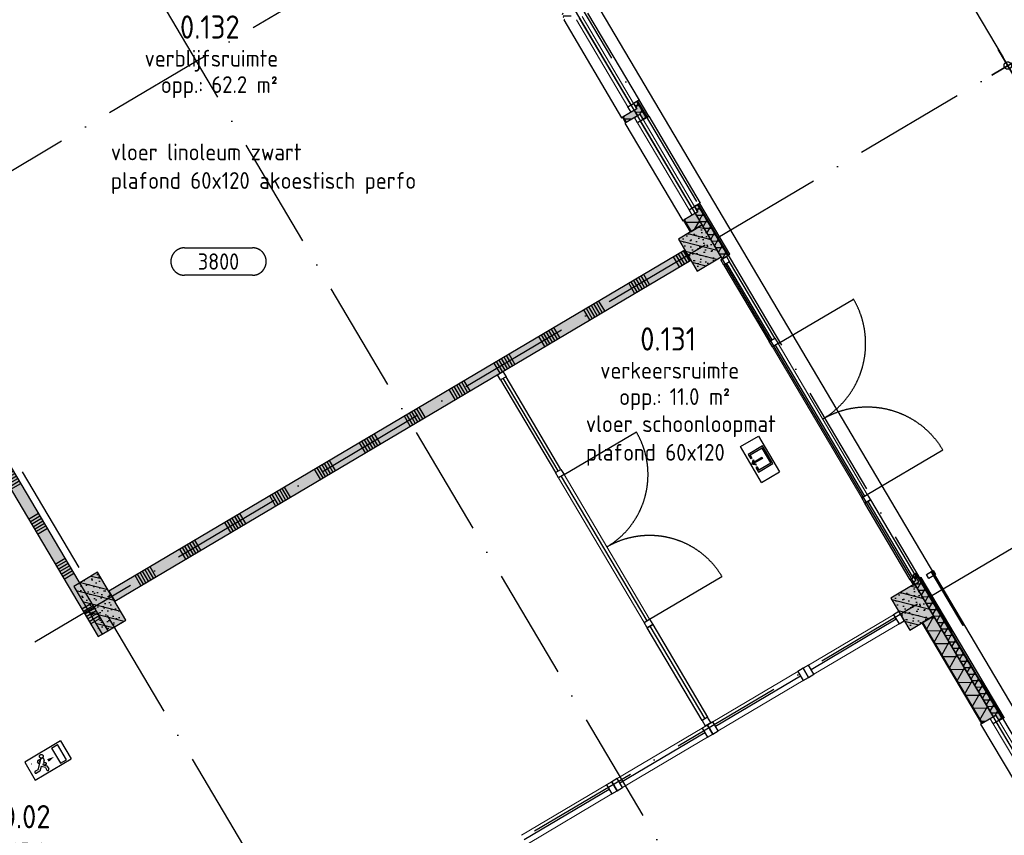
# Model space of a CAD drawing. Header units: millimetres. Extents: x 20872 to 297961, y -293704 to 213007.
# Tile 34 of 256: x 67569 to 78189, y -125904 to -117109. Entities that reach past the tile are written whole.
import ezdxf
from ezdxf.enums import TextEntityAlignment as Align
from ezdxf.xclip import XClip

# ---------------------------------------------------------------- set-up
doc = ezdxf.new("R2010")
doc.units = ezdxf.units.MM
doc.header["$LTSCALE"] = 100
doc.header["$XCLIPFRAME"] = 2
doc.linetypes.add('ACAD_ISO10W100', pattern=[18, 12, -3, 0, -3])
doc.layers.get('Defpoints').update_dxf_attribs({"color": 181})
for name, color, linetype in [('A--L$7--_stramien', 1, 'Continuous'), ('A--L20--_bovenbouw', 3, 'Continuous'), ('A--L30--_afbouw', 7, 'Continuous'), ('A--L65--_beveiligingsinstallaties', 8, 'Continuous'), ('A--T$1--_algemeen', 1, 'Continuous'), ('A--T$7--_stramien', 7, 'Continuous'), ('XREFS', 9, 'Continuous')]:
    doc.layers.add(name, color=color, linetype=linetype)
doc.styles.add('BURO standaard', font='isocp.shx')
doc.styles.add('JINX maatvoering', font='isocp.shx')
doc.styles.add('JINX standaard', font='isocp.shx')
doc.dimstyles.new('JINX maatvoering 1-100', dxfattribs={"dimscale": 100, "dimtxt": 2.5, "dimasz": 1, "dimexe": 125, "dimexo": 0, "dimtad": 1, "dimdec": 0, "dimzin": 12, "dimdsep": 46, "dimtxsty": 'JINX maatvoering', "dimblk": 'BURO_maatvoeringssymbool_01', "dimcen": 2, "dimse1": 1, "dimse2": 1, "dimclrd": 1, "dimclrt": 7, "dimadec": 0, "dimazin": 0, "dimtfac": 1, "dimtdec": 0, "dimtix": 1, "dimtofl": 0, "dimtmove": 0, "dimatfit": 3, "dimldrblk": 'DOT', "dimfxl": 1, "dimtolj": 1, "dimtzin": 0, "dimarcsym": 0})

# ---------------------------------------------------------------- blocks, each defined once
blk = doc.blocks.new('AB2_D_DV_MV_maatvoeringssymbool_01')
at = {"color": 1}
for p, q in [((0, -2), (0, 2)), ((-2, 0), (2, 0))]:
    blk.add_line(p, q, dxfattribs=at)
blk.add_circle((0, 0), 0.4, dxfattribs=at)
blk = doc.blocks.new('*D243')
at = {"layer": 'A--T$7--_stramien', "color": 1, "lineweight": -2, "transparency": 16777216}
blk.add_line((75986, 36182), (78176, 32482), dxfattribs=at)
at = {"layer": 'Defpoints', "color": 0, "transparency": 16777216}
for p in [(73737, 34967), (78227, 32396), (76030, 31095)]:
    blk.add_point(p, dxfattribs=at)
at = {"layer": 'A--T$7--_stramien', "color": 1, "lineweight": -2, "transparency": 16777216, "xscale": 100, "yscale": 100, "zscale": 100}
for p, rotation in [((75935, 36268), 120.6301152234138), ((78227, 32396), 300.6301152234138)]:
    blk.add_blockref('AB2_D_DV_MV_maatvoeringssymbool_01', p, dxfattribs=dict(at, rotation=rotation))
at = {"layer": 'A--T$7--_stramien', "color": 7, "transparency": 16777216, "insert": (77242, 34428), "char_height": 250, "attachment_point": 5, "rotation": 300.6301, "style": 'JINX maatvoering'}
blk.add_mtext('\\A1;4500', dxfattribs=at)
blk = doc.blocks.new('_Dot')
at = {"color": 0, "linetype": 'ByBlock', "lineweight": -2}
blk.add_line((-0.5, 0), (-1, 0), dxfattribs=at)
at = {"color": 0, "linetype": 'ByBlock', "const_width": 0.5}
blk.add_lwpolyline([(-0.25, 0, 1), (0.25, 0, 1)], format="xyb", close=True, dxfattribs=at)
blk = doc.blocks.new('BURO_maatvoeringssymbool_01')
at = {"color": 1}
for p, q in [((0, -2), (0, 2)), ((-2, 0), (2, 0))]:
    blk.add_line(p, q, dxfattribs=at)
blk.add_circle((0, 0), 0.4, dxfattribs=at)
blk = doc.blocks.new('*D244')
at = {"layer": 'A--T$7--_stramien', "color": 1, "lineweight": -2, "transparency": 16777216}
blk.add_line((78278, 32310), (80469, 28610), dxfattribs=at)
at = {"layer": 'Defpoints', "color": 0, "transparency": 16777216}
for p in [(76030, 31095), (80520, 28524), (78323, 27223)]:
    blk.add_point(p, dxfattribs=at)
at = {"layer": 'A--T$7--_stramien', "color": 1, "lineweight": -2, "transparency": 16777216, "xscale": 100, "yscale": 100, "zscale": 100}
for p, rotation in [((78227, 32396), 120.6301152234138), ((80520, 28524), 300.6301152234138)]:
    blk.add_blockref('AB2_D_DV_MV_maatvoeringssymbool_01', p, dxfattribs=dict(at, rotation=rotation))
at = {"layer": 'A--T$7--_stramien', "color": 7, "transparency": 16777216, "insert": (79535, 30556), "char_height": 250, "attachment_point": 5, "rotation": 300.6301, "style": 'JINX maatvoering'}
blk.add_mtext('\\A1;4500', dxfattribs=at)
blk = doc.blocks.new('AL_plafondhoog_01_P03_BV')
at = {"color": 1, "linetype": 'ByBlock', "lineweight": -2, "ltscale": 2}
for points in [[(-5.24, 2.11), (5.24, 2.11)], [(5.24, -2.11), (-5.24, -2.11)]]:
    blk.add_lwpolyline(points, dxfattribs=at)
at = {"color": 1, "linetype": 'ByBlock', "lineweight": -2}
for centre, start, end in [((-5.24, 0), 90, 270), ((5.24, 0), 270, 90)]:
    blk.add_arc(centre, 2.11, start, end, dxfattribs=at)
at = {"color": 2, "linetype": 'ByBlock', "lineweight": -2, "style": 'BURO standaard', "flags": 4}
blk.add_attdef('BURO_RTE:PLAFOND', text='', height=2.5, dxfattribs=at).set_placement((0, 0), align=Align.MIDDLE_CENTER)
blk = doc.blocks.new('BURO_onderaanzicht')
at = {"color": 7}
blk.add_line((-432, 0), (432, 0), dxfattribs=at)
blk = doc.blocks.new('AL_ruimteno_03_P03_BV_GLU-X11 (2)')
at = {"color": 1, "style": 'JINX standaard'}
blk.add_text('opp.:', height=1.8, dxfattribs=at).set_placement((-0.02, -9.72), align=Align.RIGHT)
at = {"color": 2, "linetype": 'ByBlock', "lineweight": -2, "style": 'BURO standaard', "flags": 4}
for tag, p in [('BURO_RTE:RUIMTENUMMER_LEEG', (0.69, 1.47)), ('BURO_RTE:RUIMTENUMMER_TOTAAL', (0.69, -2.59))]:
    blk.add_attdef(tag, text='', height=2.5, dxfattribs=at).set_placement(p, align=Align.MIDDLE_CENTER)
at = {"color": 1, "linetype": 'ByBlock', "lineweight": -2, "style": 'BURO standaard', "flags": 4}
blk.add_attdef('BURO_RTE:BOUWBESLUIT', text='', height=1.8, dxfattribs=at).set_placement((0.86, -5.97), align=Align.MIDDLE_CENTER)
blk.add_attdef('BURO_RTE:OPP', text='', height=1.8, dxfattribs=at).set_placement((0.86, -8.81), align=Align.MIDDLE_LEFT)
blk = doc.blocks.new('65_VLUCHT_02_P03_BV')
at = {"color": 1, "linetype": 'Continuous'}
for p, q in [((225, 112), (-225, 112)), ((-225, 112), (-225, -113)), ((225, 112), (225, -113)), ((-171, 55), (-172, 55)), ((-64, 49), (-144, -31)), ((-102, 21), (-102, 45)), ((-97, 16), (-102, 21)), ((-49, 55), (-92, 55)), ((-86, 28), (-86, 39)), ((-74, 39), (-86, 39)), ((-35, 21), (-50, 6)), ((-32, -12), (-50, 6)), ((100, 95), (100, -95)), ((100, 95), (175, 95)), ((175, -95), (175, 95)), ((-144, -31), (-176, -31)), ((-134, -55), (-176, -55)), ((-97, -18), (-134, -55)), ((-62, -53), (-97, -18)), ((-62, -5), (-69, -12)), ((-69, -12), (-38, -43)), ((-44, -23), (-62, -5)), ((-62, -53), (-62, -83)), ((-38, -43), (-38, -83)), ((100, -95), (175, -95)), ((-225, -113), (225, -113))]:
    blk.add_line(p, q, dxfattribs=at)
blk.add_lwpolyline([(75, 0, 0, 35, 0), (0, 0, 35, 35, 0)], format="xyseb", dxfattribs=at)
blk.add_circle((-38, 75), 20, dxfattribs=at)
for centre, radius, start, end in [((-92, 45), 10, 90, 180), ((-49, 35), 20, 315, 135), ((-176, -43), 12, 90, 270), ((-50, -83), 12, 180, 0), ((-38, -18), 8, 225, 45)]:
    blk.add_arc(centre, radius, start, end, dxfattribs=at)
blk = doc.blocks.new('AL_ruimteno_03_P03_BV_ruimteafwerking')
at = {"color": 1, "linetype": 'ByBlock', "lineweight": -2, "style": 'BURO standaard', "flags": 4}
for tag, p in [('BURO_RTE:VLOERAFWERKING', (0.86, 1.42)), ('BURO_RTE:PLAFONDAFWERKING', (0.86, -1.66)), ('BURO_RTE:WANDAFWERKING', (0.86, -4.73))]:
    blk.add_attdef(tag, text='', height=1.8, dxfattribs=at).set_placement(p, align=Align.MIDDLE_LEFT)
blk = doc.blocks.new('65_UIT_04_P03_BV')
at = {"color": 1, "linetype": 'Continuous'}
for p, q in [((-225, 112), (225, 112)), ((-225, -113), (-225, 112)), ((225, -113), (225, 112)), ((225, -113), (-225, -113))]:
    blk.add_line(p, q, dxfattribs=at)
at = {"color": 1}
for p, q in [((111, 96), (-111, 96)), ((-111, 96), (-111, -84)), ((93, 81), (-93, 81)), ((-93, 81), (-93, -69)), ((-5, 26), (5, 26)), ((-5, 26), (-5, -84)), ((5, 26), (5, -84)), ((93, -69), (93, 81)), ((111, -84), (111, 96)), ((-111, -84), (-54, -84)), ((-93, -69), (-54, -69)), ((-54, -69), (-54, -84)), ((-34, -68), (-27, -62)), ((-34, -68), (0, -102)), ((-27, -62), (-5, -84)), ((34, -68), (0, -102)), ((27, -62), (5, -84)), ((34, -68), (27, -62)), ((54, -69), (54, -84)), ((54, -69), (93, -69)), ((54, -84), (111, -84))]:
    blk.add_line(p, q, dxfattribs=at)
for points in [[(-111, 96), (-93, 81), (111, 96), (93, 81)], [(-111, -84), (-93, -69), (-111, 96), (-93, 81)], [(-5, 26), (5, 26), (-5, -84), (5, -84)], [(111, 96), (93, 81), (111, -84), (93, -69)], [(-54, -69), (-54, -84), (-93, -69), (-111, -84)], [(-34, -68), (-27, -62), (0, -102), (-5, -84)], [(-5, -84), (5, -84), (0, -102)], [(27, -62), (34, -68), (5, -84), (0, -102)], [(54, -69), (93, -69), (54, -84), (111, -84)]]:
    blk.add_solid(points, dxfattribs=at)
blk = doc.blocks.new('stramienlijnen_1')
at = {"layer": 'A--L$7--_stramien', "color": 1, "linetype": 'ACAD_ISO10W100', "lineweight": -3}
for p, q in [((51330.8, 70684.8), (79684.1, 22799.4)), ((47999, 68712), (76352.4, 20826.6)), ((44667.3, 66739.2), (73020.6, 18853.8)), ((56147.2, 24552), (72806, 34415.8)), ((75098.7, 30543.6), (78924.4, 32808.9)), ((58439.9, 20679.8), (75098.7, 30543.6)), ((77391.4, 26671.5), (81217.1, 28936.8)), ((60732.6, 16807.7), (77391.4, 26671.5))]:
    blk.add_line(p, q, dxfattribs=at)
at = {"layer": 'Defpoints'}
blk.add_lwpolyline([(34736.5, 60859.2), (70727.2, 75), (164884.5, 75), (164884.5, 96950), (130834.5, 96950), (130834.5, 22725), (79641, 22725), (51266.3, 70646.6)], dxfattribs=at)
at = {"layer": 'A--T$7--_stramien', "color": 7}
for base, p1, p2, picture, middle in [((78227.3, 32396.2), (73737.3, 34967.1), (76029.9, 31095.1), '*D243', (77242.3, 34427.7)), ((80520, 28524.1), (76029.9, 31095.1), (78322.6, 27223), '*D244', (79535, 30555.7))]:
    dim = blk.add_linear_dim(base=base, p1=p1, p2=p2, angle=300.63012, dimstyle='JINX maatvoering 1-100', dxfattribs=at)
    dim.commit()
    dim.dimension.update_dxf_attribs({"geometry": picture, "text_midpoint": middle})
blk = doc.blocks.new('begane grond bestaand leeg')
at = {"color": 8}
blk.add_lwpolyline([(130619, 97110), (130619, 22940), (79787, 22940), (51444, 70808), (34518, 60787), (70611, -170), (165129, -170), (165129, 97110)], close=True, dxfattribs=at)
at = {"layer": 'A--T$7--_stramien'}
blk.add_blockref('stramienlijnen_1', (0, 0), dxfattribs=at)
blk = doc.blocks.new('2016-02-04 100 begane grond bestaand')
at = {"layer": 'A--L20--_bovenbouw', "linetype": 'Continuous', "lineweight": -3}
h = blk.add_hatch(dxfattribs=at)
h.set_pattern_fill('SWAND', color=1, scale=5, angle=-59.3703, style=0)
h.set_pattern_definition([(30.6297, (60060, 40350.6), (-286.586, 484.02), []), (30.6297, (60075.95, 40323.7), (-286.586, 484.02), []), (30.6297, (60091.87, 40296.8), (-286.586, 484.02), []), (30.6297, (60107.8, 40269.9), (-286.586, 484.02), []), (30.6297, (60123.7, 40243.04), (-286.586, 484.02), []), (30.6297, (60139.63, 40216.15), (-286.586, 484.02), []), (30.6297, (60155.55, 40189.26), (-286.586, 484.02), [])])
h.paths.add_polyline_path([(68416, 26239), (68523, 26302), (66867, 29099), (66760, 29035)], flags=0)
h.paths.add_polyline_path([(60199, 40361), (60028, 40404), (61690, 37597), (61798, 37661)], flags=0)
h.paths.add_polyline_path([(62307, 36800), (62200, 36737), (66250, 29896), (66358, 29959), (64148, 33692), (64089, 33730), (64084, 33799)], flags=0)
h = blk.add_hatch(dxfattribs=at)
h.set_pattern_fill('GENERAL_DIAMONDS', color=1, scale=1120, angle=-59.3699, style=0, pattern_type=2)
h.set_pattern_definition([(0.63, (72721.83, 34134.39), (-1.5396, 139.9915), []), (60.63, (72721.83, 34134.39), (-122.006, 68.6624), [])])
h.paths.add_polyline_path([(72795, 34010), (72917, 34082), (72843, 34206), (72722, 34134)], flags=0)
h.paths.add_polyline_path([(73454, 32897), (73576, 32969), (73541, 33028), (73420, 32956)], flags=0)
h.paths.add_polyline_path([(74113, 31785), (74234, 31857), (74200, 31915), (74078, 31843)], flags=0)
h.paths.add_polyline_path([(74811, 30606), (74932, 30678), (74858, 30803), (74737, 30731)], flags=0)
h = blk.add_hatch(dxfattribs=at)
h.set_pattern_fill('_U', color=1, scale=70, angle=30.6301, style=0, pattern_type=0)
h.set_pattern_definition([(30.6301, (72714.09, 34129.8), (-35.6646, 60.2332), [])])
h.paths.add_polyline_path([(72788, 34005), (72795, 34010), (72722, 34134), (72714, 34130)], flags=0)
h.paths.add_polyline_path([(73447, 32893), (73454, 32897), (73420, 32956), (73412, 32951)], flags=0)
h.paths.add_polyline_path([(74105, 31780), (74113, 31785), (74078, 31843), (74071, 31839)], flags=0)
h.paths.add_polyline_path([(74803, 30602), (74811, 30606), (74737, 30731), (74729, 30726)], flags=0)
for points in [[(74189, 31987), (74224, 31929), (74199, 31915), (74233, 31856), (74258, 31871), (74292, 31813), (74328, 31834), (74225, 32008)], [(74234, 32014), (74337, 31840), (74356, 31851), (74253, 32025)], [(74105, 31780), (74234, 31857), (74200, 31915), (74071, 31839)], [(74887, 30897), (75211, 30350), (75230, 30361), (74906, 30909)], [(74803, 30602), (74932, 30678), (74858, 30803), (74729, 30726)], [(74848, 30874), (74882, 30817), (74857, 30802), (75147, 30312), (75208, 30348), (74884, 30895)], [(75136, 30334), (74932, 30678), (74674, 30525), (74878, 30181)], [(74745, 30407), (68532, 26729), (68596, 26621), (74808, 30299)], [(68416, 26239), (68523, 26302), (66867, 29099), (66760, 29035)], [(68459, 26264), (68717, 26417), (68596, 26621), (68532, 26729), (68411, 26933), (68153, 26780)], [(77202, 26899), (77236, 26842), (77211, 26827), (78071, 25376), (78095, 25390), (78130, 25333), (78165, 25354), (77237, 26920)], [(77275, 26865), (78168, 25356), (78187, 25367), (77294, 26876)], [(77429, 26462), (77225, 26806), (76967, 26653), (77170, 26309)], [(77942, 25300), (78072, 25376), (77429, 26462), (77300, 26386)]]:
    blk.add_hatch(color=60, dxfattribs=at).paths.add_polyline_path(points, flags=0)
h = blk.add_hatch(dxfattribs=at)
h.set_pattern_fill('GENERAL_DIAMONDS', color=1, scale=560, angle=-59.3699, style=0, pattern_type=2)
h.set_pattern_definition([(0.63, (74198.714, 31914.64), (-0.77, 69.996), []), (60.63, (74198.714, 31914.64), (-61.003, 34.33), [])])
h.paths.add_polyline_path([(74189, 31987), (74224, 31929), (74199, 31915), (74233, 31856), (74258, 31871), (74292, 31813), (74328, 31834), (74225, 32008)], flags=0)
h = blk.add_hatch(dxfattribs=at)
h.set_pattern_fill('GENERAL_DIAMONDS', color=1, scale=560, angle=-59.3699, style=0, pattern_type=2)
h.set_pattern_definition([(0.63, (74857.49, 30802.05), (-0.77, 69.996), []), (60.63, (74857.49, 30802.05), (-61.003, 34.331), [])])
h.paths.add_polyline_path([(74848, 30874), (74882, 30817), (74857, 30802), (75147, 30312), (75208, 30348), (74884, 30895)], flags=0)
h = blk.add_hatch(dxfattribs=at)
h.set_pattern_fill('PREFB', color=1, scale=5, angle=120.6301, style=0)
h.set_pattern_definition([(165.63, (75135.88, 30334.09), (-23.825, -92.997), []), (137.63, (75135.88, 30334.09), (-81.828, -18.482), [0, -81.6, -46.2, 0, -67.2]), (168.63, (75135.88, 30334.09), (-60.464, -57.203), [0, -80.8, 0, -82.4, 0, -66.4]), (191.63, (75135.88, 30334.09), (-33.4675, -75.497), [0, -80, 0, -480, -65.8])])
h.paths.add_polyline_path([(75136, 30334), (74932, 30678), (74674, 30525), (74878, 30181)], flags=0)
h = blk.add_hatch(dxfattribs=at)
h.set_pattern_fill('SWAND', color=1, scale=5, angle=30.6264, style=0)
h.set_pattern_definition([(120.626, (68466.7, 26545), (-484.036, -286.56), []), (120.626, (68493.6, 26560.9), (-484.036, -286.56), []), (120.626, (68520.5, 26576.8), (-484.036, -286.56), []), (120.626, (68547.36, 26592.73), (-484.036, -286.56), []), (120.626, (68574.25, 26608.65), (-484.036, -286.56), []), (120.626, (68601.14, 26624.6), (-484.036, -286.56), []), (120.626, (68628.04, 26640.5), (-484.036, -286.56), [])])
h.paths.add_polyline_path([(74745, 30407), (68532, 26729), (68596, 26621), (74808, 30299)], flags=0)
h = blk.add_hatch(dxfattribs=at)
h.set_pattern_fill('PREFB', color=1, scale=5, angle=-59.3699, style=0)
h.set_pattern_definition([(345.63, (68152.92, 26780.5), (23.825, 92.997), []), (317.63, (68152.92, 26780.495), (81.828, 18.482), [0, -81.6, -46.2, 0, -67.2]), (348.63, (68152.92, 26780.495), (60.4637, 57.2027), [0, -80.8, 0, -82.4, 0, -66.4]), (11.63, (68152.92, 26780.495), (33.4675, 75.497), [0, -80, 0, -480, -65.8])])
h.paths.add_polyline_path([(68459, 26264), (68717, 26417), (68411, 26933), (68153, 26780)], flags=0)
h = blk.add_hatch(dxfattribs=at)
h.set_pattern_fill('GENERAL_DIAMONDS', color=1, scale=560, angle=-59.3699, style=0, pattern_type=2)
h.set_pattern_definition([(0.63, (77211.11, 26827.06), (-0.7698, 69.9958), []), (60.63, (77211.11, 26827.06), (-61.003, 34.3312), [])])
h.paths.add_polyline_path([(77202, 26899), (77236, 26842), (77211, 26827), (78071, 25376), (78095, 25390), (78130, 25333), (78165, 25354), (77237, 26920)], flags=0)
h = blk.add_hatch(dxfattribs=at)
h.set_pattern_fill('PREFB', color=1, scale=5, angle=120.6301, style=0)
h.set_pattern_definition([(165.63, (77428.6, 26461.95), (-23.825, -92.997), []), (137.63, (77428.605, 26461.95), (-81.828, -18.482), [0, -81.6, -46.2, 0, -67.2]), (168.63, (77428.605, 26461.95), (-60.464, -57.203), [0, -80.8, 0, -82.4, 0, -66.4]), (191.63, (77428.605, 26461.95), (-33.4675, -75.497), [0, -80, 0, -480, -65.8])])
h.paths.add_polyline_path([(77429, 26462), (77225, 26806), (76967, 26653), (77170, 26309)], flags=0)
h = blk.add_hatch(dxfattribs=at)
h.set_pattern_fill('GENERAL_DIAMONDS', color=1, scale=1120, angle=-59.3699, style=0, pattern_type=2)
h.set_pattern_definition([(0.63, (77307.28, 26390.11), (-1.5396, 139.9915), []), (60.63, (77307.28, 26390.11), (-122.006, 68.6624), [])])
h.paths.add_polyline_path([(77950, 25304), (78072, 25376), (77429, 26462), (77307, 26390)], flags=0)
h.paths.add_polyline_path([(78609, 24192), (78730, 24264), (78696, 24322), (78574, 24250)], flags=0)
h.paths.add_polyline_path([(79269, 23077), (79390, 23149), (79354, 23209), (79233, 23138)], flags=0)
h = blk.add_hatch(dxfattribs=at)
h.set_pattern_fill('_U', color=1, scale=70, angle=30.6301, style=0, pattern_type=0)
h.set_pattern_definition([(30.6301, (77299.534, 26385.53), (-35.6646, 60.2332), [])])
h.paths.add_polyline_path([(77942, 25300), (77950, 25304), (77307, 26390), (77300, 26386)], flags=0)
h.paths.add_polyline_path([(78601, 24187), (78609, 24192), (78574, 24250), (78567, 24246)], flags=0)
h.paths.add_polyline_path([(79261, 23073), (79269, 23077), (79233, 23138), (79225, 23133)], flags=0)
at = {"color": 8}
blk.add_lwpolyline([(130619, 97110), (130619, 22940), (79787, 22940), (51444, 70808), (34518, 60787), (70611, -170), (165129, -170), (165129, 97110)], close=True, dxfattribs=at)
at = {"color": 1}
blk.add_lwpolyline([(77423, 26952), (77449, 26909), (77376, 26866), (77351, 26909)], close=True, dxfattribs=at)
at = {"layer": 'A--L20--_bovenbouw', "color": 1, "linetype": 'Continuous', "lineweight": -3}
for p, q in [((74225, 32008), (74189, 31987)), ((74189, 31987), (74224, 31929)), ((74328, 31834), (74225, 32008)), ((74200, 31915), (74078, 31843)), ((74224, 31929), (74199, 31915)), ((74199, 31915), (74233, 31856)), ((74234, 31857), (74200, 31915)), ((74233, 31856), (74258, 31871)), ((74258, 31871), (74292, 31813)), ((74078, 31843), (74113, 31785)), ((74113, 31785), (74234, 31857)), ((74292, 31813), (74328, 31834)), ((74858, 30803), (74737, 30731)), ((74884, 30895), (74848, 30874)), ((74848, 30874), (74882, 30817)), ((74882, 30817), (74857, 30802)), ((74857, 30802), (75147, 30312)), ((74932, 30678), (74858, 30803)), ((75208, 30348), (74884, 30895)), ((74737, 30731), (74811, 30606)), ((74811, 30606), (74932, 30678)), ((75147, 30312), (75208, 30348)), ((77237, 26920), (77202, 26899)), ((77202, 26899), (77236, 26842)), ((78165, 25354), (77237, 26920)), ((77236, 26842), (77211, 26827)), ((77211, 26827), (78071, 25376)), ((77429, 26462), (77307, 26390)), ((78072, 25376), (77429, 26462)), ((77307, 26390), (77950, 25304)), ((78071, 25376), (78095, 25390)), ((78095, 25390), (78130, 25333)), ((77950, 25304), (78072, 25376)), ((78130, 25333), (78165, 25354))]:
    blk.add_line(p, q, dxfattribs=at)
at = {"layer": 'A--L20--_bovenbouw', "color": 2, "linetype": 'Continuous', "lineweight": -3}
for p, q in [((74253, 32025), (74234, 32014)), ((74234, 32014), (74337, 31840)), ((74356, 31851), (74253, 32025)), ((74078, 31843), (74071, 31839)), ((74071, 31839), (74105, 31780)), ((74113, 31785), (74078, 31843)), ((74105, 31780), (74113, 31785)), ((74337, 31840), (74356, 31851)), ((74906, 30909), (74887, 30897)), ((75230, 30361), (74906, 30909)), ((74887, 30897), (75211, 30350)), ((74737, 30731), (74729, 30726)), ((74729, 30726), (74803, 30602)), ((74811, 30606), (74737, 30731)), ((74803, 30602), (74811, 30606)), ((74745, 30407), (68532, 26729)), ((74808, 30299), (74745, 30407)), ((68596, 26621), (74808, 30299)), ((75211, 30350), (75230, 30361)), ((68523, 26302), (66867, 29099)), ((66760, 29035), (68416, 26239)), ((77294, 26876), (77275, 26865)), ((78187, 25367), (77294, 26876)), ((77275, 26865), (78168, 25356)), ((68532, 26729), (68596, 26621)), ((77307, 26390), (77300, 26386)), ((77300, 26386), (77942, 25300)), ((77950, 25304), (77307, 26390)), ((68416, 26239), (68523, 26302)), ((77942, 25300), (77950, 25304)), ((78168, 25356), (78187, 25367))]:
    blk.add_line(p, q, dxfattribs=at)
at = {"layer": 'A--L20--_bovenbouw', "color": 3, "linetype": 'Continuous', "lineweight": -3}
for p, q in [((74932, 30678), (74674, 30525)), ((75136, 30334), (74932, 30678)), ((74674, 30525), (74878, 30181)), ((74878, 30181), (75136, 30334)), ((68411, 26933), (68153, 26780)), ((68717, 26417), (68411, 26933)), ((68153, 26780), (68459, 26264)), ((77225, 26806), (76967, 26653)), ((77429, 26462), (77225, 26806)), ((76967, 26653), (77170, 26309)), ((77170, 26309), (77429, 26462)), ((68459, 26264), (68717, 26417))]:
    blk.add_line(p, q, dxfattribs=at)
at = {"layer": 'A--L30--_afbouw', "color": 1, "linetype": 'Continuous', "lineweight": 18}
for p, q in [((73636, 32927), (74191, 31988)), ((73575, 32891), (74131, 31952)), ((74234, 31779), (74790, 30840)), ((74294, 31814), (74850, 30876)), ((75689, 29362), (76652, 27735)), ((75749, 29398), (76712, 27771)), ((73382, 27949), (74304, 26392)), ((73442, 27985), (74364, 26427)), ((76996, 26474), (76078, 25931)), ((77054, 26376), (76136, 25833)), ((75963, 25862), (75046, 25319)), ((76021, 25764), (75104, 25221)), ((78071, 25298), (78627, 24359)), ((78131, 25334), (78687, 24395)), ((74930, 25251), (74013, 24708)), ((74989, 25153), (74071, 24610)), ((73898, 24640), (72981, 24096)), ((73956, 24542), (73039, 23998))]:
    blk.add_line(p, q, dxfattribs=at)
at = {"layer": 'A--L30--_afbouw', "color": 1, "linetype": 'Continuous', "lineweight": -3}
for p, q in [((73696, 32963), (74252, 32024)), ((73447, 32893), (73438, 32888)), ((73438, 32888), (74062, 31834)), ((73605, 32909), (74161, 31970)), ((74252, 32024), (74191, 31988)), ((74191, 31988), (74226, 31930)), ((74260, 31872), (74294, 31814)), ((74062, 31834), (74071, 31839)), ((74105, 31780), (74097, 31775)), ((74097, 31775), (74721, 30721)), ((74264, 31796), (74820, 30858)), ((74294, 31814), (74355, 31850)), ((74355, 31850), (74910, 30911)), ((74910, 30911), (74850, 30876)), ((74850, 30876), (74884, 30818)), ((74721, 30721), (74729, 30726)), ((77025, 26425), (76107, 25882)), ((75992, 25813), (75075, 25270)), ((78097, 25391), (78131, 25334)), ((77942, 25300), (77934, 25295)), ((77934, 25295), (78558, 24241)), ((78101, 25316), (78657, 24377)), ((78131, 25334), (78192, 25369)), ((74960, 25202), (74042, 24659)), ((73927, 24591), (73010, 24047))]:
    blk.add_line(p, q, dxfattribs=at)
at = {"layer": 'A--L30--_afbouw', "color": 2, "linetype": 'Continuous', "lineweight": -3}
for p, q in [((74131, 31952), (74191, 31988)), ((74191, 31988), (74226, 31930)), ((74165, 31895), (74131, 31952)), ((74226, 31930), (74165, 31895)), ((74200, 31836), (74260, 31872)), ((74260, 31872), (74294, 31814)), ((74234, 31779), (74200, 31836)), ((74294, 31814), (74234, 31779)), ((74790, 30840), (74850, 30876)), ((74824, 30782), (74790, 30840)), ((74884, 30818), (74824, 30782)), ((74850, 30876), (74884, 30818)), ((75655, 29420), (75715, 29455)), ((75689, 29362), (75655, 29420)), ((75715, 29455), (75749, 29398)), ((75749, 29398), (75689, 29362)), ((73348, 28007), (73408, 28042)), ((73408, 28042), (73442, 27985)), ((73382, 27949), (73348, 28007)), ((73442, 27985), (73382, 27949)), ((76652, 27735), (76712, 27771)), ((76686, 27677), (76652, 27735)), ((76712, 27771), (76747, 27713)), ((76747, 27713), (76686, 27677)), ((77053, 26508), (76996, 26474)), ((76996, 26474), (77054, 26376)), ((77111, 26410), (77053, 26508)), ((74304, 26392), (74364, 26427)), ((74338, 26334), (74304, 26392)), ((74399, 26370), (74338, 26334)), ((74364, 26427), (74399, 26370)), ((77054, 26376), (77111, 26410)), ((76078, 25931), (76021, 25897)), ((76136, 25833), (76078, 25931)), ((76021, 25897), (75963, 25862)), ((75963, 25862), (76021, 25764)), ((76079, 25798), (76021, 25897)), ((76021, 25897), (76079, 25798)), ((76079, 25798), (76136, 25833)), ((76021, 25764), (76079, 25798)), ((78037, 25356), (78097, 25391)), ((78097, 25391), (78131, 25334)), ((74988, 25285), (74930, 25251)), ((75046, 25319), (74988, 25285)), ((74988, 25285), (75046, 25187)), ((75046, 25187), (74988, 25285)), ((75104, 25221), (75046, 25319)), ((78071, 25298), (78037, 25356)), ((78131, 25334), (78071, 25298)), ((74930, 25251), (74989, 25153)), ((74989, 25153), (75046, 25187)), ((75046, 25187), (75104, 25221)), ((73956, 24674), (73898, 24640)), ((73898, 24640), (73956, 24542)), ((74013, 24708), (73956, 24674)), ((74014, 24576), (73956, 24674)), ((73956, 24674), (74014, 24576)), ((74071, 24610), (74013, 24708)), ((73956, 24542), (74014, 24576)), ((74014, 24576), (74071, 24610))]:
    blk.add_line(p, q, dxfattribs=at)
at = {"layer": 'A--L30--_afbouw', "color": 1}
for p, q in [((75685, 29437), (75196, 30263)), ((73378, 28025), (72786, 29024)), ((76716, 27695), (77205, 26870)), ((74368, 26352), (74960, 25353))]:
    blk.add_line(p, q, dxfattribs=at)
at = {"layer": 'A--L30--_afbouw'}
for points in [[(75192, 30338), (75226, 30280), (75166, 30245), (75132, 30302)], [(72782, 29099), (72817, 29041), (72756, 29006), (72722, 29063)], [(77269, 26830), (77235, 26888), (77175, 26852), (77209, 26794)], [(75024, 25313), (74990, 25371), (74930, 25335), (74964, 25277)]]:
    blk.add_lwpolyline(points, close=True, dxfattribs=at)
at = {"layer": 'A--L30--_afbouw', "color": 1}
for points in [[(75166, 30245), (75655, 29420), (75715, 29455), (75226, 30280)], [(72756, 29006), (73348, 28007), (73408, 28042), (72817, 29041)], [(77175, 26852), (76686, 27677), (76747, 27713), (77235, 26888)], [(77411, 26944), (77754, 26364), (77746, 26359), (77402, 26939)], [(74930, 25335), (74338, 26334), (74399, 26370), (74990, 25371)]]:
    blk.add_lwpolyline(points, close=True, dxfattribs=at)
at = {"layer": 'A--L30--_afbouw', "color": 1, "linetype": 'Continuous', "lineweight": -3}
for points in [[(75749, 29398), (76563, 29879)], [(73442, 27985), (74221, 28446)], [(76712, 27771), (77526, 28252)], [(74364, 26427), (75143, 26888)]]:
    blk.add_lwpolyline(points, dxfattribs=at)
for centre, radius in [((75749, 29398), 945), ((73442, 27985), 905)]:
    blk.add_arc(centre, radius, 300.6301, 30.6301, dxfattribs=at)
at = {"layer": 'A--L30--_afbouw', "color": 1, "linetype": 'Continuous', "lineweight": -3, "extrusion": (0, 0, -1)}
for centre, radius in [((-76712, 27771), 945), ((-74364, 26427), 905)]:
    blk.add_arc(centre, radius, 59.3699, 149.3699, dxfattribs=at)
at = {"layer": 'A--L$7--_stramien'}
blk.add_blockref('stramienlijnen_1', (0, 0), dxfattribs=at)
at = {"layer": 'A--L30--_afbouw', "color": 1, "linetype": 'Continuous', "lineweight": -3, "rotation": 300.6301152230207}
for p, xscale in [((76201, 28566), 2.188630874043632), ((73873, 27188), 2.094924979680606)]:
    blk.add_blockref('BURO_onderaanzicht', p, dxfattribs=dict(at, xscale=xscale))
at = {"layer": 'A--L65--_beveiligingsinstallaties', "color": 8, "linetype": 'Continuous', "lineweight": -3}
for name, p, rotation in [('65_UIT_04_P03_BV', (75555, 28151), 300.6295524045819), ('65_VLUCHT_02_P03_BV', (67875, 24903), 30.63011522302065)]:
    blk.add_blockref(name, p, dxfattribs=dict(at, rotation=rotation))
at = {"layer": 'A--T$1--_algemeen', "color": 8, "linetype": 'Continuous', "lineweight": -3}
ref = blk.add_blockref('AL_ruimteno_03_P03_BV_GLU-X11 (2)', (69552, 33072), dxfattribs=dict(at, xscale=100, yscale=100, zscale=100))
ref.add_attrib('BURO_RTE:RUIMTENUMMER_TOTAAL', '0.132', dxfattribs={"layer": '0', "color": 2, "linetype": 'ByBlock', "lineweight": -2, "height": 250, "style": 'BURO standaard'}).set_placement((69621, 32812), align=Align.MIDDLE_CENTER)
ref.add_attrib('BURO_RTE:BOUWBESLUIT', 'verblijfsruimte', dxfattribs={"layer": '0', "color": 1, "linetype": 'ByBlock', "lineweight": -2, "height": 180, "style": 'BURO standaard'}).set_placement((69638, 32475), align=Align.MIDDLE_CENTER)
ref.add_attrib('BURO_RTE:RUIMTENUMMER_LEEG', 'C0.09', dxfattribs={"layer": '0', "color": 2, "linetype": 'ByBlock', "lineweight": -2, "height": 250, "style": 'BURO standaard'}).set_placement((69621, 33219), align=Align.MIDDLE_CENTER)
ref.add_attrib('BURO_RTE:OPP', '62.2 m²', dxfattribs={"layer": '0', "color": 1, "linetype": 'ByBlock', "lineweight": -2, "height": 180, "style": 'BURO standaard'}).set_placement((69638, 32191), align=Align.MIDDLE_LEFT)
ref = blk.add_blockref('AL_ruimteno_03_P03_BV_ruimteafwerking', (68468, 31323), dxfattribs=dict(at, xscale=100, yscale=100, zscale=100))
ref.add_attrib('BURO_RTE:VLOERAFWERKING', 'vloer linoleum zwart', dxfattribs={"layer": '0', "color": 1, "linetype": 'ByBlock', "lineweight": -2, "height": 180, "style": 'BURO standaard'}).set_placement((68554, 31465), align=Align.MIDDLE_LEFT)
ref.add_attrib('BURO_RTE:PLAFONDAFWERKING', 'plafond 60x120 akoestisch perfo', dxfattribs={"layer": '0', "color": 1, "linetype": 'ByBlock', "lineweight": -2, "height": 180, "style": 'BURO standaard'}).set_placement((68554, 31157), align=Align.MIDDLE_LEFT)
at = {"layer": 'A--T$1--_algemeen', "color": 1, "linetype": 'Continuous', "lineweight": -3}
ref = blk.add_blockref('AL_plafondhoog_01_P03_BV', (69715, 30283), dxfattribs=dict(at, xscale=70, yscale=70, zscale=70))
ref.add_attrib('BURO_RTE:PLAFOND', '3800', dxfattribs={"layer": '0', "color": 2, "linetype": 'ByBlock', "lineweight": -2, "height": 175, "style": 'BURO standaard'}).set_placement((69715, 30283), align=Align.MIDDLE_CENTER)
at = {"layer": 'A--T$1--_algemeen', "color": 8, "linetype": 'Continuous', "lineweight": -3}
ref = blk.add_blockref('AL_ruimteno_03_P03_BV_GLU-X11 (2)', (74495, 29708), dxfattribs=dict(at, xscale=100, yscale=100, zscale=100))
ref.add_attrib('BURO_RTE:RUIMTENUMMER_TOTAAL', '0.131', dxfattribs={"layer": '0', "color": 2, "linetype": 'ByBlock', "lineweight": -2, "height": 250, "style": 'BURO standaard'}).set_placement((74564, 29448), align=Align.MIDDLE_CENTER)
ref.add_attrib('BURO_RTE:BOUWBESLUIT', 'verkeersruimte', dxfattribs={"layer": '0', "color": 1, "linetype": 'ByBlock', "lineweight": -2, "height": 180, "style": 'BURO standaard'}).set_placement((74581, 29111), align=Align.MIDDLE_CENTER)
ref.add_attrib('BURO_RTE:OPP', '11.0 m²', dxfattribs={"layer": '0', "color": 1, "linetype": 'ByBlock', "lineweight": -2, "height": 180, "style": 'BURO standaard'}).set_placement((74581, 28827), align=Align.MIDDLE_LEFT)
ref = blk.add_blockref('AL_ruimteno_03_P03_BV_ruimteafwerking', (73591, 28392), dxfattribs=dict(at, xscale=100, yscale=100, zscale=100))
ref.add_attrib('BURO_RTE:VLOERAFWERKING', 'vloer schoonloopmat', dxfattribs={"layer": '0', "color": 1, "linetype": 'ByBlock', "lineweight": -2, "height": 180, "style": 'BURO standaard'}).set_placement((73677, 28534), align=Align.MIDDLE_LEFT)
ref.add_attrib('BURO_RTE:PLAFONDAFWERKING', 'plafond 60x120', dxfattribs={"layer": '0', "color": 1, "linetype": 'ByBlock', "lineweight": -2, "height": 180, "style": 'BURO standaard'}).set_placement((73677, 28226), align=Align.MIDDLE_LEFT)
ref = blk.add_blockref('AL_ruimteno_03_P03_BV_GLU-X11 (2)', (67490, 24149), dxfattribs=dict(at, xscale=100, yscale=100, zscale=100))
ref.add_attrib('BURO_RTE:RUIMTENUMMER_TOTAAL', '0.130', dxfattribs={"layer": '0', "color": 2, "linetype": 'ByBlock', "lineweight": -2, "height": 250, "style": 'BURO standaard'}).set_placement((67559, 23890), align=Align.MIDDLE_CENTER)
ref.add_attrib('BURO_RTE:BOUWBESLUIT', 'verkeersruimte', dxfattribs={"layer": '0', "color": 1, "linetype": 'ByBlock', "lineweight": -2, "height": 180, "style": 'BURO standaard'}).set_placement((67576, 23552), align=Align.MIDDLE_CENTER)
ref.add_attrib('BURO_RTE:RUIMTENUMMER_LEEG', 'C0.02', dxfattribs={"layer": '0', "color": 2, "linetype": 'ByBlock', "lineweight": -2, "height": 250, "style": 'BURO standaard'}).set_placement((67559, 24297), align=Align.MIDDLE_CENTER)
ref.add_attrib('BURO_RTE:OPP', '124.3 m²', dxfattribs={"layer": '0', "color": 1, "linetype": 'ByBlock', "lineweight": -2, "height": 180, "style": 'BURO standaard'}).set_placement((67576, 23268), align=Align.MIDDLE_LEFT)

msp = doc.modelspace()

# ---------------------------------------------------------------- block references
at = {"layer": 'XREFS', "color": 71, "true_color": 0xc9f18e}
ref = msp.add_blockref('begane grond bestaand leeg', (-1, -150000), dxfattribs=at)
XClip(ref).set_block_clipping_path([(116767.076214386, 82263.1420219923), (116767.076214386, 115683.1420219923), (179861.076214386, 115683.1420219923), (179861.076214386, 13442.9004429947), (164491.5066313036, 13442.9004429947), (116767.076214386, 29769.3836009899)])
at = {"layer": 'XREFS'}
ref = msp.add_blockref('2016-02-04 100 begane grond bestaand', (-1, -150000), dxfattribs=at)
XClip(ref).set_block_clipping_path([(116767.0762143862, 29769.3836009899), (164491.5066313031, 13442.9004429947), (179861.076214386, 13442.9004429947), (179861.076214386, -11696.8579780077), (20873.0762143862, -11696.8579780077), (20873.0762143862, 82263.1420219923), (116767.0762143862, 82263.1420219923)])

doc.saveas('drawing.dxf')
